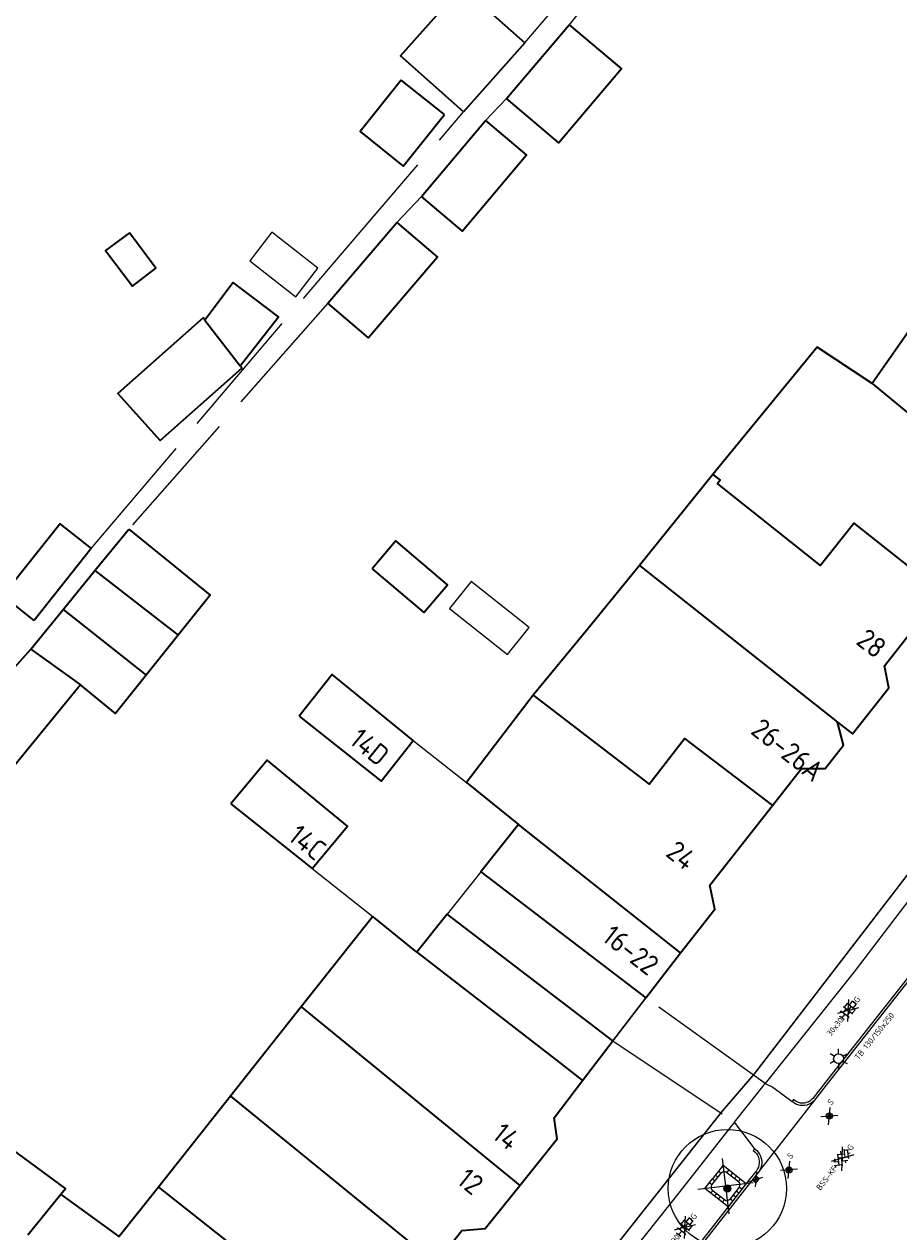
# Model space of a CAD drawing. Header units: metres. Extents: x 92877 to 94117, y 464509 to 465451.
# Tile 32 of 102: x 93119 to 93172, y 464963 to 465037. Entities that reach past the tile are written whole.
import ezdxf
from ezdxf.enums import TextEntityAlignment as Align

# ---------------------------------------------------------------- set-up
doc = ezdxf.new("R2010")
doc.units = ezdxf.units.M
doc.linetypes.add('IE-TERREINAFSCHEIDING', pattern=[10, 8, -2])
doc.linetypes.add('XX-PROJECTGRENS', pattern=[18, 12, -3, 0, -3])
doc.layers.get('0').update_dxf_attribs({"linetype": 'CONTINUOUS'})
for name, color, linetype, lineweight in [('B-WE-GR-BOOM-S', 90, 'CONTINUOUS', 25), ('B-WE-IE-TERREINAFSCHEIDING-G', 252, 'IE-TERREINAFSCHEIDING', 18), ('B-WE-IE-TERREINAFSCHEIDING_KUNSTMATIG_MUUR-G', 252, 'IE-TERREINAFSCHEIDING-KUNSTMATIG-DICHT', 18), ('B-WE-KL-ET_LS_OV_LICHTMAST-S', 252, 'CONTINUOUS', 25), ('B-WE-OG-TOPOGRAFIE_BEBOUWING-GV', 252, 'CONTINUOUS', 35), ('B-WE-OG-TOPOGRAFIE_BEBOUWING_LUIFEL-GV', 252, 'CONTINUOUS', 18), ('B-WE-OG-TOPOGRAFIE_HUISNUMMER-T25', 7, 'CONTINUOUS', 20), ('B-WE-VH-VERHARDING-GV', 252, 'CONTINUOUS', 18), ('N-WE-IE-MEUBILAIR_WEGMEUBILAIR_LICHTMAST-T25', 7, 'CONTINUOUS', 25), ('N-WE-KG-GRENS_PROJECT-G', 1, 'XX-PROJECTGRENS', 35), ('V-WE-IE-MEUBILAIR_WEGMEUBILAIR_BOOMKRANS-S', 7, 'CONTINUOUS', 25), ('V-WE-IE-MEUBILAIR_WEGMEUBILAIR_PAAL-S', 7, 'CONTINUOUS', 25), ('V-WE-RI-HWA_KOLK-S', 150, 'CONTINUOUS', 25), ('V-WE-VH-KANTOPSLUITING-T18', 10, 'CONTINUOUS', 18), ('V-WE-VH-KANTOPSLUITING_TROTTOIRBAND_130 150-G', 210, 'VH-TROTTOIRBAND_130-150-V', 25), ('V-WE-VH-KANTOPSLUITING_VOORKANTBAND-G', 50, 'CONTINUOUS', 25), ('V-WE-VH-MATERIAALGRENS-G', 7, 'CONTINUOUS-V', 25), ('V-WE-VH-VERHARDING_BETONSTRAATSTEEN-S', 252, 'CONTINUOUS', 25), ('V-WE-VH-VERHARDING_TEGEL-S', 252, 'CONTINUOUS', 25)]:
    doc.layers.add(name, color=color, linetype=linetype, lineweight=lineweight)
doc.layers.add('B_OVERBOUWLIJN_LIJN_1', color=252, linetype='CONTINUOUS')
doc.styles.add('NLCS-ISO', font='NLCS-ISO.ttf')
doc.styles.add('NLCS-ISO-M100-T25', font='NLCS-ISO.ttf', dxfattribs={"height": 0.25})
doc.styles.add('NLCS-ISO-M200-T18', font='NLCS-ISO.ttf', dxfattribs={"height": 0.36})
doc.styles.get("Standard").update_dxf_attribs({"font": 'isocp.shx'})
doc.linetypes.add('CONTINUOUS-V', pattern='A,3.5,[24,NLCS.SHX,S=0.5,R=0,X=0,Y=0],3.5', length=7)
doc.linetypes.add('IE-TERREINAFSCHEIDING-KUNSTMATIG-DICHT', pattern='A,8,-1,[82,NLCS.SHX,S=0.75,R=90,X=0,Y=0],-1', length=10)
doc.linetypes.add('VH-TROTTOIRBAND_130-150-V', pattern='A,2.5,[24,NLCS.SHX,S=1,R=0,X=0,Y=0],2.5,-2,2,-2,2,-2', length=15)

# ---------------------------------------------------------------- blocks, each defined once
blk = doc.blocks.new('V-SIE-WEG_BOOMKRANS_1800X1800')
at = {"ltscale": 0.001}
for p, q in [((-1.05, 1.05), (1.35, -1.35)), ((1.35, 1.05), (-1.05, -1.35))]:
    blk.add_line(p, q, dxfattribs=at)
for p, q in [((-0.75, 0.75), (1.05, 0.75)), ((-0.75, 0.75), (-0.75, -0.3)), ((1.05, 0.75), (1.05, -1.05)), ((-0.55, -0.6), (-0.55, 0.3)), ((-0.3, 0.55), (0.6, 0.55)), ((0.85, 0.3), (0.85, -0.6)), ((-0.75, -1.05), (-0.75, -0.3)), ((1.05, -1.05), (-0.75, -1.05)), ((-0.3, -0.85), (0.6, -0.85))]:
    blk.add_line(p, q)
at = {"flags": 128}
for points in [[(-0.3, 0.75), (-0.3, 0.667), (-0.315, 0.641), (-0.3, 0.614), (-0.3, 0.55)], [(0, 0.75), (0, 0.667), (-0.015, 0.641), (0, 0.614), (0, 0.55)], [(0.3, 0.75), (0.3, 0.667), (0.285, 0.641), (0.3, 0.614), (0.3, 0.55)], [(0.6, 0.75), (0.6, 0.667), (0.585, 0.641), (0.6, 0.614), (0.6, 0.55)], [(-0.75, 0.3), (-0.667, 0.3), (-0.641, 0.285), (-0.614, 0.3), (-0.55, 0.3)], [(1.05, 0.3), (0.967, 0.3), (0.941, 0.315), (0.914, 0.3), (0.85, 0.3)], [(1.05, 0), (0.967, 0), (0.941, 0.015), (0.914, 0), (0.85, 0)], [(-0.75, 0), (-0.667, 0), (-0.641, -0.015), (-0.614, 0), (-0.55, 0)], [(-0.75, -0.3), (-0.667, -0.3), (-0.641, -0.315), (-0.614, -0.3), (-0.55, -0.3)], [(-0.55, -0.6), (-0.633, -0.6), (-0.659, -0.585), (-0.686, -0.6), (-0.75, -0.6)], [(1.05, -0.3), (0.967, -0.3), (0.941, -0.285), (0.914, -0.3), (0.85, -0.3)], [(1.05, -0.6), (0.967, -0.6), (0.941, -0.585), (0.914, -0.6), (0.85, -0.6)], [(-0.3, -1.05), (-0.3, -0.967), (-0.285, -0.941), (-0.3, -0.914), (-0.3, -0.85)], [(0, -0.85), (0, -0.929), (-0.015, -0.955), (0, -0.982), (0, -1.05)], [(0.3, -1.05), (0.3, -0.967), (0.315, -0.941), (0.3, -0.914), (0.3, -0.85)], [(0.6, -1.05), (0.6, -0.967), (0.615, -0.941), (0.6, -0.914), (0.6, -0.85)]]:
    blk.add_lwpolyline(points, dxfattribs=at)
for centre, start, end in [((-0.3, 0.3), 90, 180), ((0.6, 0.3), 360, 90), ((-0.3, -0.6), 180, 270), ((0.6, -0.6), 270, 360)]:
    blk.add_arc(centre, 0.25, start, end)
blk = doc.blocks.new('V-SRI-KOLK_STRAAT_300X300-SO')
at = {"ltscale": 0.1}
for p, q in [((-1.875, 2), (1.875, -0.5)), ((1.875, 2), (-1.875, -0.5))]:
    blk.add_line(p, q, dxfattribs=at)
for p, q in [((-0.75, 0), (0.75, 1.5)), ((0.75, 0), (-0.75, 1.5))]:
    blk.add_line(p, q)
at = {"flags": 128}
blk.add_lwpolyline([(-0.75, 0), (0.75, 0), (0.75, 1.5), (-0.75, 1.5)], close=True, dxfattribs=at)
blk = doc.blocks.new('V-SVH-TEGEL_300X300_DUN_HALFST_KL-SO')
for p, q in [((-3.08, 0.75), (-3, 0.75)), ((-3, -0.83), (-3, 0.83)), ((-3, 0), (-1.5, 0)), ((-1.84, 1.5), (-1.5, 1.5)), ((-1.5, -1.6), (-1.5, 1.6)), ((-1.5, 0.75), (0, 0.75)), ((0, -1.78), (0, 1.78)), ((0, 1.5), (1.5, 1.5)), ((0, 0), (1.5, 0)), ((1.5, -1.6), (1.5, 1.6)), ((1.5, 0.75), (3, 0.75)), ((3, -0.83), (3, 0.83)), ((3, 0), (3.39, 0)), ((-3.08, -0.75), (-3, -0.75)), ((-1.84, -1.5), (-1.5, -1.5)), ((-1.5, -0.75), (0, -0.75)), ((0, -1.5), (1.5, -1.5)), ((1.5, -0.75), (3, -0.75))]:
    blk.add_line(p, q)
at = {"ltscale": 0.1}
for q in [(-2.75, -1.98), (-2.73, 1.96), (2.73, 1.96), (2.75, -1.98)]:
    blk.add_line((0, 0), q, dxfattribs=at)
at = {"style": 'NLCS-ISO'}
blk.add_attdef('FORMAAT', text='', height=1.8, dxfattribs=at).set_placement((-3.18, 0), align=Align.MIDDLE_RIGHT)
blk.add_attdef('KLEUR', text='', height=1.8, dxfattribs=at).set_placement((3.49, 0), align=Align.MIDDLE_LEFT)
at = {"style": 'NLCS-ISO', "flags": 1}
blk.add_attdef('FUNCTIE', text='', height=1.8, dxfattribs=at).set_placement((0.12, -3.58), align=Align.MIDDLE_CENTER)
blk = doc.blocks.new('V-SVH-BSS_KEIFORMAAT_KEPER_KL-SO')
for p, q in [((-3.36, -0.25), (-2.89, 0.22)), ((-3.23, 0.55), (-1.41, -1.27)), ((0, 0), (-2.8, 2.01)), ((-2.44, 1.25), (-1.41, 0.22)), ((-2.15, -0.53), (0.08, 1.7)), ((-2.15, 0.96), (-1.49, 1.62)), ((-1.7, -1.56), (0.08, 0.22)), ((-0.67, 0.96), (1.56, -1.27)), ((-0.02, 1.8), (1.56, 0.22)), ((0, 0), (2.8, 2.01)), ((0.82, 0.96), (1.48, 1.62)), ((0.82, -0.53), (2.54, 1.19)), ((1.14, -1.7), (3.05, 0.22)), ((2.3, 0.96), (3.39, -0.13)), ((0, 0), (-3.13, -2.25)), ((-0.67, -0.53), (0.58, -1.77)), ((-0.44, -1.78), (0.08, -1.27)), ((0, 0), (3.13, -2.25)), ((2.3, -0.53), (2.8, -1.02))]:
    blk.add_line(p, q)
at = {"style": 'NLCS-ISO'}
blk.add_attdef('FORMAAT', text='', height=1.8, dxfattribs=at).set_placement((-3.39, -0.02), align=Align.MIDDLE_RIGHT)
blk.add_attdef('KLEUR', text='', height=1.8, dxfattribs=at).set_placement((3.39, 0), align=Align.MIDDLE_LEFT)
at = {"style": 'NLCS-ISO', "flags": 1}
blk.add_attdef('FUNCTIE', text='', height=1.8, dxfattribs=at).set_placement((0.12, -3.58), align=Align.MIDDLE_CENTER)
blk = doc.blocks.new('V-SIE-WEG_PAAL_VAST-SO')
blk.add_hatch(color=256).paths.add_polyline_path([(0.093, 0.093), (-0.094, 0.093), (-0.094, -0.093), (0.093, -0.093)])
at = {"color": 0}
for p, q in [((-0.403, -0.338), (0.403, 0.338)), ((0.403, -0.338), (-0.403, 0.338))]:
    blk.add_line(p, q, dxfattribs=at)
at = {"flags": 128}
blk.add_lwpolyline([(0.093, 0.093), (-0.094, 0.093), (-0.094, -0.093), (0.093, -0.093)], close=True, dxfattribs=at)
blk.add_circle((0, 0), 0.188)
at = {"layer": 'N-WE-IE-MEUBILAIR_WEGMEUBILAIR_LICHTMAST-T25', "insert": (0.512, 0.752), "char_height": 0.375, "attachment_point": 1, "style": 'NLCS-ISO-M100-T25'}
blk.add_mtext_dynamic_manual_height_columns('S', width=0.66919, gutter_width=1.875, heights=[0], dxfattribs=at)
blk = doc.blocks.new('SGR-BOOM_01')
at = {"ltscale": 0.1}
h = blk.add_hatch(color=256, dxfattribs=at)
edge = h.paths.add_edge_path()
edge.add_arc((0, 0), 0.15, 0, 360)
for radius in [2.5, 0.045]:
    blk.add_circle((0, 0), radius)
blk.add_circle((0, 0), 0.15, dxfattribs=at)
blk = doc.blocks.new('Q_LICHTMAST')
for points in [[(-0.26, 0.15), (-0.52, 0.3)], [(0, 0.3), (0, 0.6)], [(0.26, 0.15), (0.52, 0.3)], [(-0.26, -0.15), (-0.52, -0.3)], [(0, -0.3), (0, -0.6)], [(0.26, -0.15), (0.52, -0.3)]]:
    blk.add_lwpolyline(points)
blk.add_circle((0, 0), 0.3)

msp = doc.modelspace()

# ---------------------------------------------------------------- linework, layer by layer
at = {"layer": 'B-WE-IE-TERREINAFSCHEIDING-G'}
for p, q in [((93149.132, 465035.705), (93152.362, 465039.532)), ((93153.973, 465039.532), (93151.831, 465036.812)), ((93148.016, 465032.31), (93146.723, 465030.972)), ((93137.398, 465022.198), (93145.389, 465031.494)), ((93142.821, 465026.34), (93141.316, 465024.755)), ((93122.694, 465004.889), (93137.398, 465022.198)), ((93137.119, 465019.828), (93124.99, 465006.07)), ((93105.864, 464985.848), (93119.229, 465000.504)), ((93156.492, 464977.503), (93154.49, 464974.88)), ((93163.774, 464972.267), (93156.492, 464977.503)), ((93154.49, 464974.88), (93161.903, 464969.928))]:
    msp.add_line(p, q, dxfattribs=at)
at = {"layer": 'B-WE-IE-TERREINAFSCHEIDING_KUNSTMATIG_MUUR-G'}
for p, q in [((93142.328, 464993.182), (93145.56, 464990.62)), ((93136.174, 464985.377), (93139.863, 464982.456))]:
    msp.add_line(p, q, dxfattribs=at)
at = {"layer": 'B-WE-OG-TOPOGRAFIE_BEBOUWING-GV'}
for p, q in [((93148.016, 465032.31), (93151.831, 465036.812)), ((93149.132, 465035.705), (93145.389, 465031.494)), ((93144.225, 465031.337), (93141.592, 465033.438)), ((93142.821, 465026.34), (93146.723, 465030.972)), ((93137.119, 465019.828), (93141.316, 465024.755)), ((93131.359, 465021.094), (93129.628, 465018.81)), ((93173.55, 465019.612), (93170.28, 465014.94)), ((93129.628, 465018.81), (93131.778, 465016.013)), ((93170.28, 465014.94), (93179.75, 465007.142)), ((93160.588, 465009.395), (93156.1, 465003.847)), ((93122.927, 465003.535), (93124.99, 465006.07)), ((93122.694, 465004.889), (93119.229, 465000.504)), ((93156.1, 465003.847), (93168.166, 464994.309)), ((93120.996, 465001.163), (93122.927, 465003.535)), ((93122.927, 465003.535), (93127.994, 464999.599)), ((93119.015, 464998.753), (93120.996, 465001.163)), ((93120.996, 465001.163), (93126.043, 464997.155)), ((93127.994, 464999.599), (93126.043, 464997.155)), ((93114.61, 464993.77), (93119.015, 464998.753)), ((93119.015, 464998.753), (93122.05, 464996.57)), ((93122.05, 464996.57), (93117.68, 464991.24)), ((93149.629, 464995.947), (93145.56, 464990.62)), ((93145.56, 464990.62), (93148.73, 464988.07)), ((93131.22, 464989.32), (93136.174, 464985.377)), ((93158.613, 464980.232), (93148.73, 464988.07)), ((93139.863, 464982.456), (93135.505, 464976.952)), ((93142.55, 464980.29), (93139.863, 464982.456)), ((93156.492, 464977.503), (93158.613, 464980.232)), ((93135.505, 464976.952), (93131.192, 464971.503)), ((93135.505, 464976.952), (93148.814, 464966.062)), ((93152.642, 464972.459), (93154.49, 464974.88)), ((93131.192, 464971.503), (93126.807, 464965.964)), ((93118.836, 464963.053), (93120.856, 464965.531)), ((93126.807, 464965.964), (93140.273, 464955.303))]:
    msp.add_line(p, q, dxfattribs=at)
at = {"layer": 'B-WE-OG-TOPOGRAFIE_BEBOUWING-GV', "flags": 128}
for points in [[(93145.389, 465031.494), (93141.542, 465034.914), (93145.286, 465039.124), (93149.132, 465035.705)], [(93151.831, 465036.812), (93155.012, 465034.116), (93151.197, 465029.615), (93148.016, 465032.31)], [(93141.592, 465033.438), (93139.082, 465030.292), (93141.716, 465028.191), (93144.225, 465031.337)], [(93146.723, 465030.972), (93149.23, 465028.86), (93145.328, 465024.228), (93142.821, 465026.34)], [(93141.316, 465024.755), (93143.795, 465022.643), (93139.598, 465017.717), (93137.119, 465019.828)], [(93125.03, 465024.13), (93123.58, 465023.05), (93125.21, 465020.88), (93126.65, 465021.97), (93125.03, 465024.13)], [(93131.778, 465016.013), (93134.113, 465019.007), (93131.359, 465021.094)], [(93129.628, 465018.81), (93129.52, 465018.95), (93124.33, 465014.34), (93126.9, 465011.46), (93131.88, 465015.88), (93131.778, 465016.013)], [(93170.28, 465014.94), (93166.94, 465017.15), (93160.588, 465009.395)], [(93160.588, 465009.395), (93161.032, 465009.046), (93160.857, 465008.829), (93167.12, 465003.843), (93169.175, 465006.425), (93174.535, 465002.18)], [(93119.229, 465000.504), (93117.322, 465002.011), (93120.787, 465006.396), (93122.694, 465004.889)], [(93124.99, 465006.07), (93129.95, 465002.05), (93127.994, 464999.599)], [(93139.82, 465003.646), (93142.974, 465000.98), (93144.408, 465002.677), (93141.254, 465005.343), (93139.82, 465003.646)], [(93156.1, 465003.847), (93152.99, 465000), (93149.629, 464995.947)], [(93168.166, 464994.309), (93169.085, 464993.583), (93171.294, 464996.387), (93171.032, 464997.727), (93174.535, 465002.18)], [(93126.043, 464997.155), (93124.18, 464994.82), (93122.05, 464996.57)], [(93142.328, 464993.182), (93137.39, 464997.21), (93135.37, 464994.66)], [(93149.629, 464995.947), (93156.703, 464990.522), (93158.846, 464993.294), (93164.22, 464989.224)], [(93135.37, 464994.66), (93140.37, 464990.71), (93142.328, 464993.182)], [(93164.22, 464989.224), (93165.982, 464991.471), (93167.428, 464991.479), (93168.54, 464992.89), (93168.166, 464994.309)], [(93136.174, 464985.377), (93138.31, 464987.97), (93133.42, 464991.99), (93131.22, 464989.32)], [(93158.613, 464980.232), (93160.706, 464982.907), (93160.401, 464984.355), (93164.22, 464989.224)], [(93148.73, 464988.07), (93146.435, 464985.18), (93156.492, 464977.503)], [(93154.49, 464974.88), (93144.382, 464982.596), (93142.55, 464980.29)], [(93142.55, 464980.29), (93151.045, 464973.699), (93152.642, 464972.459)], [(93148.814, 464966.062), (93151.09, 464968.91), (93150.91, 464970.19), (93152.642, 464972.459)], [(93131.192, 464971.503), (93142.148, 464962.567), (93143.698, 464961.303)], [(93120.856, 464965.531), (93121.129, 464965.866), (93116.13, 464969.55), (93114.419, 464967.226), (93114.09, 464966.78)], [(93126.807, 464965.964), (93124.406, 464962.953), (93120.856, 464965.531)], [(93143.698, 464961.303), (93145.28, 464963.32), (93146.71, 464963.43), (93148.814, 464966.062)]]:
    msp.add_lwpolyline(points, dxfattribs=at)
at = {"layer": 'B-WE-OG-TOPOGRAFIE_BEBOUWING_LUIFEL-GV', "flags": 128}
for points in [[(93135.164, 465020.233), (93136.518, 465021.961), (93133.718, 465024.155), (93132.363, 465022.427), (93135.164, 465020.233)], [(93145.851, 465002.881), (93144.538, 465001.231), (93148.071, 464998.417), (93149.385, 465000.067), (93145.851, 465002.881)]]:
    msp.add_lwpolyline(points, dxfattribs=at)
at = {"layer": 'B-WE-VH-VERHARDING-GV', "flags": 128}
for points in [[(93209.868, 465035.826), (93203.437, 465026.582), (93198.861, 465019.654), (93195.185, 465014.3), (93191.454, 465008.954), (93187.587, 465003.566), (93183.326, 464997.739), (93179.488, 464992.543), (93172.896, 464983.955), (93169.184, 464979.081), (93163.774, 464972.267)], [(93161.903, 464969.928), (93161.692, 464969.665), (93158.514, 464965.612), (93151.334, 464956.582), (93149.761, 464954.68), (93142.627, 464946.011), (93139.361, 464942.272), (93135.68, 464938.114), (93134.059, 464936.343), (93128.998, 464930.761), (93127.618, 464928.992), (93118.924, 464920.19), (93112.841, 464913.945)]]:
    msp.add_lwpolyline(points, dxfattribs=at)
at = {"layer": 'B_OVERBOUWLIJN_LIJN_1'}
for p, q in [((93146.435, 464985.18), (93144.382, 464982.596)), ((93154.49, 464974.88), (93156.492, 464977.503))]:
    msp.add_line(p, q, dxfattribs=at)
at = {"layer": 'N-WE-KG-GRENS_PROJECT-G', "const_width": 0.1, "flags": 128}
msp.add_lwpolyline([(93142.804, 465086.89), (93145.447, 465089.504), (93147.332, 465091.955), (93148.613, 465093.182), (93161.411, 465113.679), (93167.204, 465122.957), (93170.456, 465128.173), (93179.763, 465143.103), (93186.894, 465154.496), (93187.89, 465154.904), (93188.17, 465154.679), (93191.39, 465152.077), (93194.828, 465149.413), (93202.752, 465142.922), (93211.334, 465136.086), (93246.401, 465107.701), (93253.059, 465102.314), (93253.343, 465100.976), (93245.804, 465089.865), (93244.522, 465087.941), (93231.812, 465069.293), (93227.954, 465063.58), (93226.853, 465062.424), (93215.691, 465046.012), (93211.996, 465040.636), (93204.425, 465029.753), (93202.609, 465027.143), (93198.032, 465020.213), (93194.363, 465014.869), (93190.619, 465009.505), (93189.819, 465008.221), (93185.531, 465002.305), (93181.433, 464996.691), (93178.696, 464993.153), (93172.103, 464984.564), (93163.085, 464972.835), (93161.131, 464970.564), (93154.083, 464961.647), (93148.985, 464955.311), (93145.469, 464951.039), (93138.605, 464942.927), (93131.702, 464935.14), (93128.236, 464931.41), (93126.865, 464929.653), (93122.062, 464924.79), (93112.82, 464915.353), (93112.694, 464915.474), (93110.007, 464912.809), (93108.158, 464914.641), (93097.954, 464904.418), (93099.616, 464902.379), (93097.346, 464900.004), (93095.105, 464898.042), (93093.141, 464896.427), (93087.358, 464891.835), (93084.647, 464889.561), (93079.687, 464885.222), (93073.559, 464880.645), (93064.795, 464874.789), (93057.662, 464870.165), (93057.255, 464870.007), (93057.168, 464870.002), (93056.607, 464870.091), (93053.277, 464868.411), (93060.039, 464854.372), (93062.426, 464849.152), (93065.249, 464843.338), (93068.532, 464844.778), (93069.154, 464846.147), (93077.316, 464850.716), (93083.11, 464853.91), (93083.112, 464853.905), (93087.983, 464856.618), (93087.623, 464857.315), (93087.914, 464857.845), (93094.137, 464862.208), (93094.032, 464862.502), (93094.431, 464862.805), (93094.609, 464862.539), (93096.966, 464864.191), (93097.445, 464863.691), (93100.286, 464866.409), (93107.265, 464873.112), (93113.757, 464878.765), (93119.027, 464883.354), (93126.19, 464890.319), (93126.053, 464890.447), (93129.224, 464893.588), (93132.754, 464897.33), (93136.979, 464901.466), (93141.064, 464906.039), (93145.123, 464910.02), (93146.946, 464911.937), (93151.571, 464916.872), (93154.026, 464919.546), (93161.923, 464928.693), (93166.437, 464933.828), (93170.519, 464938.737), (93174.372, 464943.51), (93176.337, 464945.983), (93178.669, 464948.924), (93181.236, 464952.541), (93184.321, 464956.452), (93185.617, 464958.052), (93188.572, 464961.84), (93195.315, 464970.699), (93197.093, 464969.277), (93199.637, 464972.465), (93198.95, 464972.958), (93202.951, 464977.949), (93202.249, 464978.521), (93202.364, 464978.666), (93202.234, 464979.72), (93202.711, 464980.328), (93203.771, 464980.458), (93206.283, 464983.648), (93206.153, 464984.709), (93206.628, 464985.314), (93207.678, 464985.434), (93209.477, 464987.722), (93211.5, 464990.295), (93211.38, 464991.345), (93211.858, 464991.954), (93212.908, 464992.074), (93215.413, 464995.259), (93215.283, 464996.319), (93215.758, 464996.923), (93216.817, 464997.043), (93217.976, 464998.513), (93217.195, 464999.188), (93221.285, 465004.117), (93220.562, 465004.619), (93224.498, 465009.504), (93223.744, 465010.107), (93228.745, 465016.379), (93228.548, 465017.661), (93229.799, 465019.138), (93230.171, 465019.204), (93232.859, 465016.92), (93240.879, 465028.723), (93247.237, 465037.466), (93243.345, 465039.426), (93245.385, 465042.407), (93267.791, 465074.762), (93271.654, 465080.832), (93274.315, 465084.653), (93274.677, 465085.271), (93280.631, 465092.992), (93283.915, 465097.533), (93293.238, 465109.1), (93296.471, 465112.853), (93305.145, 465123.792), (93308.461, 465126.639), (93309.398, 465127), (93310.34, 465127.104), (93311.021, 465127.029), (93311.569, 465126.572), (93314.325, 465123.425), (93311.446, 465121.218), (93317.763, 465113.435), (93320.742, 465115.844), (93321.734, 465114.618), (93318.743, 465112.198), (93332.363, 465095.383), (93335.324, 465097.784), (93336.313, 465096.566), (93333.394, 465094.197), (93346.863, 465077.572), (93349.745, 465079.914), (93350.754, 465078.674), (93347.845, 465076.305), (93354.176, 465068.5), (93362.85, 465075.591), (93361.376, 465077.286), (93365.219, 465080.332), (93350.596, 465098.232), (93346.729, 465095.077), (93346.089, 465095.987), (93350.715, 465099.775, 0.50922), (93350.922, 465101.967), (93324.402, 465134.651), (93320.907, 465131.811), (93318.885, 465134.322, -0.098106), (93317.859, 465136.546), (93317.809, 465136.827), (93329.287, 465148.479), (93335.156, 465154.254), (93344.697, 465163.309, -0.349567), (93347.493, 465163.354), (93347.813, 465163.049), (93349.127, 465161.413), (93346.391, 465159.229), (93348.191, 465157.343), (93348.243, 465157.384), (93353.341, 465151.084), (93356.361, 465153.524), (93357.294, 465152.369), (93354.273, 465149.929), (93367.901, 465133.094), (93370.919, 465135.533), (93371.856, 465134.369), (93368.844, 465131.928), (93379.841, 465118.334), (93382.859, 465120.772), (93383.785, 465119.621), (93380.762, 465117.178), (93384.644, 465112.392), (93390.968, 465117.536), (93393.698, 465119.744), (93389.575, 465124.751), (93393.126, 465127.653), (93381.652, 465141.958), (93378.045, 465139.012), (93374.932, 465142.847), (93384.724, 465150.628, 0.393005), (93384.971, 465152.673), (93376.322, 465163.131, 0.393551), (93374.278, 465163.377), (93369.858, 465159.798), (93359.893, 465172.144), (93359.196, 465171.59), (93356.894, 465174.416), (93366.327, 465182.365), (93383.74, 465196.71, -0.309181), (93386.819, 465196.235), (93386.977, 465196.072), (93387.797, 465195.067), (93385.13, 465192.859), (93391.412, 465185.104), (93394.43, 465187.543), (93395.435, 465186.298), (93392.425, 465183.858), (93405.872, 465167.212), (93408.891, 465169.662), (93409.895, 465168.418), (93406.884, 465165.977), (93415.682, 465155.114), (93422.305, 465160.477), (93419.312, 465164.504), (93427.805, 465171.459), (93432.936, 465175.602, 0.389945), (93433.117, 465177.605), (93406.306, 465210.598, 0.403895), (93404.272, 465210.792), (93395.071, 465203.259, -0.04985), (93394.529, 465205.075), (93406.003, 465214.474), (93406.153, 465214.258), (93408.855, 465216.515), (93413.243, 465220.126), (93424.061, 465228.978), (93433.335, 465236.564), (93456.901, 465255.803), (93462.358, 465260.256), (93474.24, 465257.384), (93487.491, 465268.365), (93481.957, 465274.413), (93477.953, 465270.75), (93460.622, 465275.164), (93454.054, 465277.377), (93450.532, 465272.851), (93448.516, 465271.205), (93400.455, 465231.959), (93399.011, 465233.652), (93395.691, 465230.975), (93395.475, 465231.241), (93389.321, 465226.059), (93372.983, 465212.672), (93260.058, 465121.022), (93254.212, 465128.327), (93255.485, 465129.359), (93251.172, 465134.67), (93250.976, 465134.513), (93249.73, 465136.066), (93249.925, 465136.222), (93245.512, 465141.593), (93245.414, 465141.489), (93215.797, 465178.086), (93224.817, 465185.374), (93221.615, 465189.311), (93221.504, 465189.439), (93221.504, 465189.484), (93221.582, 465189.664), (93258.555, 465216.278), (93287.858, 465237.306), (93316.719, 465257.815), (93323.665, 465262.74), (93325.266, 465260.773), (93334.631, 465268.404), (93348.967, 465280.041), (93353.283, 465283.494), (93353.525, 465283.192), (93373.219, 465297.094), (93403.844, 465318.948), (93403.686, 465319.158), (93405.483, 465320.403), (93410.351, 465324.912), (93402.835, 465333.569), (93398.335, 465338.895), (93392.573, 465334.08), (93389.104, 465331.474), (93348.447, 465302.964), (93320.1, 465282.787), (93289.014, 465260.48), (93254.82, 465235.917), (93226.588, 465215.717), (93213.129, 465205.995), (93182.769, 465181.222), (93183.254, 465180.57), (93182.292, 465179.905), (93183.685, 465178.016), (93174.631, 465171.467), (93173.396, 465173.195), (93172.303, 465172.388), (93168.471, 465170.193), (93170.119, 465168.084), (93171.264, 465166.905), (93171.887, 465165.92), (93172.046, 465165.485), (93172.061, 465164.02), (93171.791, 465162.221), (93171.603, 465161.889), (93167.902, 465156.013), (93164.39, 465150.403), (93160.435, 465144.058), (93158.382, 465140.726), (93156.607, 465137.917), (93154.807, 465135.049), (93153.786, 465134.188), (93154.016, 465133.775), (93153.338, 465133.133), (93153.16, 465132.506), (93153.134, 465132.463), (93152.077, 465130.671), (93150.973, 465128.906), (93147.775, 465123.769), (93144.058, 465117.809), (93140.544, 465112.153), (93139.017, 465109.781), (93136.381, 465105.485), (93134.48, 465102.415), (93134.183, 465101.965), (93133.958, 465101.735), (93130.915, 465098.93), (93126.03, 465094.455), (93121.818, 465090.575), (93117.904, 465086.833), (93113.47, 465082.448), (93112.834, 465082.495), (93109.779, 465079.439), (93106.782, 465076.441), (93106.819, 465075.801), (93105.522, 465074.513), (93100.162, 465069.076), (93097.993, 465066.793), (93094.572, 465063.113), (93089.135, 465057.106), (93083.693, 465051.015), (93080.417, 465047.335), (93077.017, 465043.497), (93073.934, 465040.014), (93073.472, 465039.534), (93072.001, 465037.863), (93071.812, 465037.638), (93069.705, 465035.225), (93068.078, 465033.424), (93064.121, 465029.238), (93059.891, 465024.784), (93054.546, 465019.348), (93051.829, 465016.783), (93042.954, 465008.588), (93039.428, 465005.328), (93039.04, 465005.881), (93035.768, 465003.501), (93034.642, 465002.582), (93035.282, 465001.847), (93028.269, 464995.871), (93027.63, 464996.626), (93025.853, 464995.108), (93024.898, 464994.489), (93025.348, 464993.801), (93025.385, 464993.139), (93023.546, 464991.657), (93020.74, 464989.867), (93009.831, 464980.839), (93002.614, 464974.822), (93001.219, 464974.424), (92997.627, 464972.314), (93000.275, 464968.182), (93003.222, 464963.818), (93004.539, 464962.472), (93005.558, 464961.008), (93007.714, 464956.785), (93011.389, 464958.36), (93011.758, 464959.803), (93016.761, 464964.005), (93022.798, 464969.066), (93023.124, 464969.069), (93023.859, 464969.958), (93031.994, 464976.787), (93034.007, 464978.44), (93039.335, 464982.95), (93042.149, 464985.327), (93043.343, 464986.286), (93048.652, 464990.9), (93051.638, 464993.482), (93054.319, 464995.599), (93054.16, 464995.728), (93056.817, 464998.088), (93056.95, 464998.249), (93057.025, 464998.223), (93061.752, 465002.708), (93069.172, 465009.817), (93070.327, 465011.305), (93072.947, 465014.003), (93077.454, 465018.647), (93081.951, 465023.517), (93086.147, 465028.149), (93090.291, 465032.813), (93095.645, 465038.867), (93100.706, 465044.522), (93107.652, 465052.218), (93109.08, 465053.733), (93109.476, 465054.154), (93112.165, 465057.006), (93113.936, 465058.77), (93117.521, 465062.601), (93121.643, 465066.775), (93123.547, 465068.699), (93128.69, 465073.617), (93128.797, 465073.72), (93131.858, 465076.592), (93136.523, 465080.981), (93138.359, 465082.708)], format="xyb", close=True, dxfattribs=at)
at = {"layer": 'V-WE-VH-KANTOPSLUITING_TROTTOIRBAND_130 150-G', "flags": 128}
for points in [[(93211.436, 465034.798), (93211.347, 465034.677), (93211.457, 465034.596), (93211.544, 465034.508), (93211.616, 465034.407), (93211.673, 465034.295), (93211.712, 465034.177), (93211.732, 465034.054), (93211.734, 465033.929), (93211.715, 465033.806), (93211.678, 465033.686), (93211.624, 465033.574), (93211.546, 465033.462), (93204.355, 465022.875), (93203.616, 465021.787), (93200.436, 465017.105), (93193.54, 465006.96), (93187.554, 464998.627), (93186.319, 464996.961), (93185.612, 464996.007), (93181.168, 464990.008), (93179.371, 464987.664), (93176.248, 464983.605), (93175.589, 464982.75), (93174.305, 464981.079), (93167.814, 464972.831), (93167.652, 464972.624), (93166.662, 464971.355), (93166.577, 464971.272), (93166.483, 464971.202), (93166.38, 464971.148), (93166.269, 464971.108), (93166.154, 464971.084), (93166.038, 464971.077), (93165.922, 464971.087), (93165.806, 464971.115), (93165.698, 464971.157), (93165.597, 464971.215), (93165.494, 464971.294), (93165.402, 464971.176)], [(93163.14, 464968.294), (93163.031, 464968.19), (93163.148, 464968.093), (93163.229, 464968.002), (93163.298, 464967.899), (93163.351, 464967.788), (93163.386, 464967.67), (93163.405, 464967.548), (93163.406, 464967.425), (93163.389, 464967.304), (93163.354, 464967.185), (93163.303, 464967.073), (93163.23, 464966.961), (93163.131, 464966.834), (93162.842, 464966.464), (93161.657, 464964.949), (93158.074, 464960.369), (93151.63, 464952.468), (93150.799, 464951.45), (93148.482, 464948.609), (93146.099, 464945.688), (93144.933, 464944.353), (93138.01, 464936.425), (93136.341, 464934.565), (93135.236, 464933.333), (93132.841, 464930.662), (93132.301, 464930.089), (93129.781, 464927.414), (93125.186, 464922.534), (93116.867, 464914.101), (93115.739, 464912.921), (93115.565, 464912.747), (93114.901, 464912.099), (93114.484, 464911.693), (93113.967, 464911.189), (93112.101, 464909.327), (93111.275, 464908.503), (93110.793, 464908.021), (93106.519, 464903.757), (93104.526, 464901.767), (93103.48, 464900.724), (93103.426, 464900.671), (93100.865, 464898.156), (93099.939, 464897.342), (93097.734, 464895.34), (93095.048, 464892.9), (93093.61, 464891.594), (93091.323, 464889.655), (93088.267, 464887.065), (93084.568, 464884.141), (93080.184, 464880.734), (93079.873, 464880.495), (93079.572, 464880.237), (93079.286, 464879.964), (93079.013, 464879.676), (93078.756, 464879.374), (93078.515, 464879.06), (93078.292, 464878.734), (93078.085, 464878.395), (93077.897, 464878.048), (93077.79, 464877.829), (93077.69, 464877.606), (93077.598, 464877.382), (93077.514, 464877.159), (93077.423, 464876.933), (93077.369, 464876.799), (93077.304, 464876.684), (93077.224, 464876.578), (93077.13, 464876.485), (93077.017, 464876.4), (93070.033, 464871.43), (93064.29, 464867.358), (93060.597, 464864.755), (93059.229, 464863.79), (93059.043, 464863.648), (93058.877, 464863.563), (93058.698, 464863.495), (93058.511, 464863.447), (93058.321, 464863.419), (93058.129, 464863.411), (93057.937, 464863.425), (93057.747, 464863.459), (93057.563, 464863.513), (93057.385, 464863.586), (93057.216, 464863.68), (93057.058, 464863.789), (93056.914, 464863.916), (93056.784, 464864.057), (93056.665, 464864.218), (93056.546, 464864.127)]]:
    msp.add_lwpolyline(points, dxfattribs=at)
at = {"layer": 'V-WE-VH-KANTOPSLUITING_VOORKANTBAND-G', "flags": 128}
for points in [[(93174.423, 464980.987), (93167.932, 464972.738), (93167.77, 464972.532), (93166.774, 464971.255), (93166.675, 464971.158), (93166.563, 464971.075), (93166.441, 464971.01), (93166.31, 464970.963), (93166.174, 464970.935), (93166.036, 464970.927), (93165.898, 464970.939), (93165.762, 464970.971), (93165.633, 464971.021), (93165.513, 464971.09), (93165.403, 464971.175)], [(93163.14, 464968.294), (93163.252, 464968.201), (93163.348, 464968.094), (93163.429, 464967.973), (93163.491, 464967.842), (93163.533, 464967.703), (93163.555, 464967.56), (93163.556, 464967.415), (93163.536, 464967.272), (93163.495, 464967.132), (93163.435, 464967.001), (93163.356, 464966.879), (93163.249, 464966.742), (93162.96, 464966.372), (93161.775, 464964.857), (93158.191, 464960.275)]]:
    msp.add_lwpolyline(points, dxfattribs=at)
at = {"layer": 'V-WE-VH-MATERIAALGRENS-G'}
msp.add_line((93166.774, 464971.255), (93163.435, 464967.001), dxfattribs=at)
msp.add_lwpolyline([(93163.14, 464968.294), (93161.903, 464969.928), (93163.406, 464971.803), (93163.774, 464972.267), (93164.234, 464972.053), (93165.403, 464971.175)], dxfattribs=at)

# ---------------------------------------------------------------- block references
at = {"layer": 'B-WE-GR-BOOM-S', "xscale": 1.44, "yscale": 1.44, "rotation": 141}
msp.add_blockref('SGR-BOOM_01', (93161.465, 464965.878), dxfattribs=at)
at = {"layer": 'B-WE-KL-ET_LS_OV_LICHTMAST-S', "rotation": 120}
msp.add_blockref('Q_LICHTMAST', (93168.238, 464973.785), dxfattribs=at)
at = {"layer": 'V-WE-IE-MEUBILAIR_WEGMEUBILAIR_BOOMKRANS-S', "rotation": 321.9682557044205}
msp.add_blockref('V-SIE-WEG_BOOMKRANS_1800X1800', (93161.33, 464966.236), dxfattribs=at)
at = {"layer": 'V-WE-IE-MEUBILAIR_WEGMEUBILAIR_PAAL-S', "rotation": 43.99999999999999}
for p in [(93167.674, 464970.288), (93165.219, 464967.012)]:
    msp.add_blockref('V-SIE-WEG_PAAL_VAST-SO', p, dxfattribs=at)
at = {"layer": 'V-WE-RI-HWA_KOLK-S', "xscale": 0.2, "yscale": 0.2, "zscale": 0.2, "rotation": 52.00000000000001}
msp.add_blockref('V-SRI-KOLK_STRAAT_300X300-SO', (93163.315, 464966.339), dxfattribs=at)
at = {"layer": 'V-WE-VH-VERHARDING_BETONSTRAATSTEEN-S', "xscale": 0.2000000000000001, "yscale": 0.2000000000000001, "zscale": 0.2000000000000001, "rotation": 52.09628346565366}
msp.add_blockref('V-SVH-BSS_KEIFORMAAT_KEPER_KL-SO', (93168.449, 464967.724), dxfattribs=at).add_auto_attribs({'FORMAAT': 'BSS-KF', 'KLEUR': 'G'})
at = {"layer": 'V-WE-VH-VERHARDING_TEGEL-S', "xscale": 0.2, "yscale": 0.2, "zscale": 0.2, "rotation": 51.00310510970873}
for p in [(93168.819, 464976.724), (93158.872, 464963.511)]:
    msp.add_blockref('V-SVH-TEGEL_300X300_DUN_HALFST_KL-SO', p, dxfattribs=at).add_auto_attribs({'FORMAAT': '30x30', 'KLEUR': 'G'})

# ---------------------------------------------------------------- texts
at = {"layer": 'B-WE-OG-TOPOGRAFIE_HUISNUMMER-T25'}
for s, rotation, p in [('28', -38.2, (93170.254, 464999.106)), ('14D', -39.2, (93139.669, 464992.79)), ('26-26A', -38.2, (93165.137, 464992.611)), ('14C', -38.5, (93135.877, 464986.975)), ('24', -38.1, (93158.659, 464986.185)), ('16-22', -37.9, (93155.579, 464980.402)), ('14', -38.6, (93147.999, 464969.047)), ('12', -38.6, (93145.809, 464966.307))]:
    msp.add_text(s, height=1.25, rotation=rotation, dxfattribs=at).set_placement(p, align=Align.MIDDLE)
at = {"layer": 'V-WE-VH-KANTOPSLUITING-T18', "insert": (93169.177, 464973.911), "char_height": 0.36, "attachment_point": 1, "rotation": 50.9969, "style": 'NLCS-ISO-M200-T18'}
msp.add_mtext_dynamic_manual_height_columns('TB 130/150x250', width=4.97805, gutter_width=1.8, heights=[0], dxfattribs=at)

doc.saveas('drawing.dxf')
